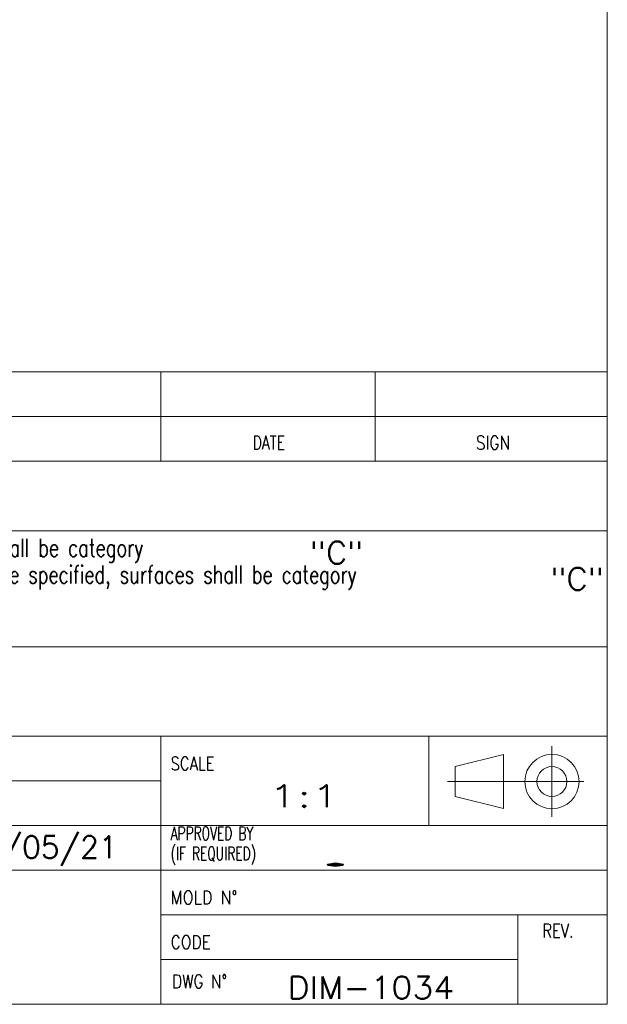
# Model space of a CAD drawing. Header units: millimetres. Extents: x 4 to 836, y 5 to 589.
# Tile 112 of 174: x 770 to 836, y 5 to 115. Entities that reach past the tile are written whole.
import ezdxf

# ---------------------------------------------------------------- set-up
doc = ezdxf.new("R2010")
doc.units = ezdxf.units.MM
doc.layers.add('1', color=7, linetype='Continuous', true_color=0xffffff)
doc.layers.add('256', color=7, linetype='Continuous', true_color=0xffffff)
doc.styles.add('blockfont', font='simplex.shx')
doc.styles.add('ideas_simplex', font='simplex.shx')

# ---------------------------------------------------------------- blocks, each defined once
blk = doc.blocks.new('TabularNote1')
at = {"layer": '1', "color": 172, "linetype": 'Continuous', "lineweight": 18}
for p, q in [((0, 5), (8, 5)), ((0, 5), (0, 0)), ((8, 5), (8, 0)), ((8, 5), (16, 5)), ((16, 5), (16, 0)), ((16, 5), (40, 5)), ((40, 5), (40, 0)), ((40, 5), (140, 5)), ((140, 5), (140, 0)), ((140, 5), (164, 5)), ((164, 5), (164, 0)), ((164, 5), (190, 5)), ((190, 5), (190, 0)), ((0, 0), (8, 0)), ((8, 0), (16, 0)), ((16, 0), (40, 0)), ((40, 0), (140, 0)), ((140, 0), (164, 0)), ((164, 0), (190, 0))]:
    blk.add_line(p, q, dxfattribs=at)

msp = doc.modelspace()

# ---------------------------------------------------------------- linework, layer by layer
at = {"layer": '256', "color": 3, "linetype": 'Continuous', "lineweight": 18}
for p, q in [((836, 589), (836, 5)), ((646, 65.794), (836, 65.794)), ((686, 58), (786, 58)), ((786, 58), (810, 58)), ((810, 58), (836, 58)), ((686, 45), (786, 45)), ((786, 45), (810, 45)), ((810, 45), (836, 45)), ((716, 20), (836, 20)), ((786, 20), (786, 5)), ((15, 5), (836, 5))]:
    msp.add_line(p, q, dxfattribs=at)
at = {"layer": '256', "color": 4, "linetype": 'Continuous', "lineweight": 18}
for p, q in [((786, 72.794), (786, 65.794)), ((810, 72.794), (810, 65.794)), ((646, 70.794), (836, 70.794)), ((646, 35), (836, 35)), ((786, 20), (786, 35)), ((816, 35), (816, 25)), ((829.799, 33.885), (829.799, 25.976)), ((818.959, 31.611), (824.366, 32.975)), ((824.366, 26.902), (824.366, 32.975)), ((818.959, 28.267), (818.959, 31.611)), ((716, 30), (786, 30)), ((818.098, 29.939), (833.387, 29.939)), ((818.959, 28.267), (824.366, 26.902)), ((716, 25), (836, 25)), ((786, 15), (836, 15)), ((826, 15), (826, 5)), ((786, 10), (826, 10))]:
    msp.add_line(p, q, dxfattribs=at)
for radius in [3.037, 1.672]:
    msp.add_circle((829.799, 29.939), radius, dxfattribs=at)

# ---------------------------------------------------------------- block references
at = {"layer": '1', "color": 172, "linetype": 'Continuous', "lineweight": 18}
msp.add_blockref('TabularNote1', (645.997, 70.806), dxfattribs=at)

# ---------------------------------------------------------------- texts
at = {"layer": '1', "color": 3, "linetype": 'Continuous', "lineweight": 13, "char_height": 2.5, "attachment_point": 7, "line_spacing_factor": 0.903614, "style": 'blockfont'}
for insert in [(802.706, 54.305), (829.641, 51.379)]:
    msp.add_mtext('\\W1.0515;"C"', dxfattribs=dict(at, insert=insert))
at = {"layer": '1', "color": 7, "linetype": 'Continuous', "lineweight": 18, "char_height": 2.5, "attachment_point": 7, "line_spacing_factor": 1.204819, "style": 'ideas_simplex'}
for s, insert in [('\\W1.4766;1:1', (798.108, 27.052)), ('\\W0.9766; 24/05/21', (762.329, 20.508)), ('\\W8.0391;.', (801.255, 20.51))]:
    msp.add_mtext(s, dxfattribs=dict(at, insert=insert))
at = {"layer": '1', "color": 87, "linetype": 'Continuous', "lineweight": 25, "insert": (800.228, 5.629), "char_height": 2.5, "attachment_point": 7, "line_spacing_factor": 1.204819, "style": 'ideas_simplex'}
msp.add_mtext('\\W1.0938;DIM-1034', dxfattribs=at)
at = {"layer": '256', "color": 1, "linetype": 'Continuous', "lineweight": 13, "attachment_point": 7, "line_spacing_factor": 0.903614, "style": 'blockfont'}
for insert, char_height in [((797.187, 71.305), 2), ((821.978, 71.45), 2), ((802.527, 26.724), 4), ((798.348, 20.817), 2.3), ((798.638, 15.888), 2.3)]:
    msp.add_mtext('\\W1.0880; ', dxfattribs=dict(at, insert=insert, char_height=char_height))
at = {"layer": '256', "color": 4, "linetype": 'Continuous', "lineweight": 13, "char_height": 1.5, "attachment_point": 7, "line_spacing_factor": 0.903614, "style": 'blockfont'}
for s, insert in [('\\W0.7627;DATE', (796.289, 67.126)), ('\\W0.8385;SIGN', (821.289, 67.126)), ('\\W0.8044;SCALE', (787.113, 31.208)), ('\\W0.6665;APPROVED BY\\P(IF REQUIRED)', (787.105, 20.626)), ('\\W0.8674;MOLD N%%d', (787.113, 16.208)), ('\\W0.7991;REV.', (828.727, 12.492)), ('\\W0.8438;CODE', (787.113, 11.208)), ('\\W0.8277;DWG N%%d', (787.274, 6.817))]:
    msp.add_mtext(s, dxfattribs=dict(at, insert=insert))
at = {"layer": '256', "color": 3, "linetype": 'Continuous', "lineweight": 13, "char_height": 2, "attachment_point": 7, "line_spacing_factor": 0.903614, "style": 'blockfont'}
for s, insert in [('\\W0.7350;For Metal Parts last revision issued of GM_SSM_010_SPM. Unless otherwise specified, surfaces shall be category', (670.606, 54.444)), ('\\W0.7320;For Plastic, Rubber and Overmold Parts last revision issued of GM_SSM_004_SPP. Unless otherwise specified, surfaces shall be category', (670.606, 51.444))]:
    msp.add_mtext(s, dxfattribs=dict(at, insert=insert))
at = {"layer": '256', "color": 7, "linetype": 'Continuous', "lineweight": 18, "attachment_point": 7, "line_spacing_factor": 1.204819, "style": 'ideas_simplex'}
for s, insert, char_height in [('\\W1.0000;', (795.166, 15.362), 2.5), ('\\W0.8462; ', (793.053, 10.419), 2.5), ('\\W0.8462; ', (827.687, 6.017), 4), ('\\W0.8462; ', (792.987, 5.492), 2.5)]:
    msp.add_mtext(s, dxfattribs=dict(at, insert=insert, char_height=char_height))

doc.saveas('drawing.dxf')
